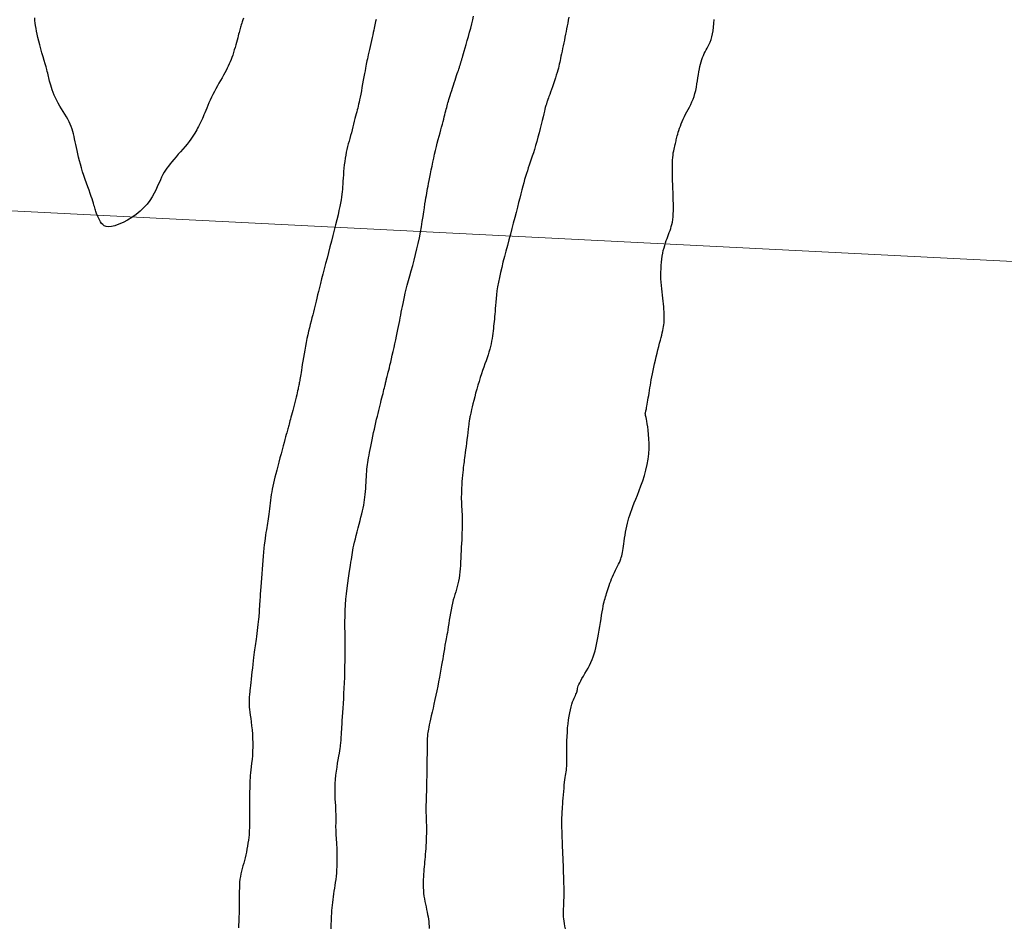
# Model space of a CAD drawing. Header units: millimetres. Extents: x 32690613 to 32693367, y 5343692 to 5344708.
# Tile 117 of 256: x 32692233 to 32692254, y 5344075 to 5344095. Entities that reach past the tile are written whole.
import ezdxf

# ---------------------------------------------------------------- set-up
doc = ezdxf.new("R2010")
doc.units = ezdxf.units.MM
doc.header["$LTSCALE"] = 20
doc.layers.get('0').update_dxf_attribs({"lineweight": 18})
doc.layers.get('Defpoints').update_dxf_attribs({"color": 11, "lineweight": 18})
for name, color, linetype in [('02-DGM_HL_494.50', 132, 'Continuous'), ('02-DGM_HL_495.00', 142, 'Continuous'), ('02-DGM_HL_495.50', 152, 'Continuous'), ('02-DGM_HL_496.00', 162, 'Continuous'), ('02-DGM_HL_496.50', 172, 'Continuous')]:
    doc.layers.add(name, color=color, linetype=linetype)

# ---------------------------------------------------------------- blocks, each defined once
blk = doc.blocks.new('A$C78070446')
blk.add_line((4469470.041, 5342631.206), (4470219.624, 5342563.955))

msp = doc.modelspace()

# ---------------------------------------------------------------- linework, layer by layer
at = {"layer": '02-DGM_HL_494.50', "elevation": 494.5, "flags": 128}
msp.add_lwpolyline([(32692244.688, 5344074.542), (32692244.674, 5344074.602), (32692244.664, 5344074.659), (32692244.656, 5344074.712), (32692244.65, 5344074.763), (32692244.646, 5344074.812), (32692244.644, 5344074.86), (32692244.644, 5344074.905), (32692244.644, 5344074.95), (32692244.646, 5344074.994), (32692244.647, 5344075.038), (32692244.649, 5344075.083), (32692244.651, 5344075.13), (32692244.653, 5344075.179), (32692244.655, 5344075.231), (32692244.656, 5344075.287), (32692244.657, 5344075.347), (32692244.656, 5344075.412), (32692244.655, 5344075.481), (32692244.654, 5344075.555), (32692244.652, 5344075.631), (32692244.649, 5344075.711), (32692244.646, 5344075.792), (32692244.643, 5344075.874), (32692244.64, 5344075.958), (32692244.637, 5344076.041), (32692244.633, 5344076.123), (32692244.63, 5344076.204), (32692244.627, 5344076.284), (32692244.624, 5344076.36), (32692244.621, 5344076.434), (32692244.618, 5344076.503), (32692244.616, 5344076.568), (32692244.614, 5344076.628), (32692244.612, 5344076.683), (32692244.61, 5344076.735), (32692244.608, 5344076.783), (32692244.607, 5344076.828), (32692244.606, 5344076.87), (32692244.606, 5344076.911), (32692244.607, 5344076.951), (32692244.607, 5344076.991), (32692244.609, 5344077.031), (32692244.611, 5344077.072), (32692244.613, 5344077.115), (32692244.616, 5344077.161), (32692244.619, 5344077.211), (32692244.623, 5344077.265), (32692244.627, 5344077.325), (32692244.632, 5344077.39), (32692244.637, 5344077.46), (32692244.643, 5344077.533), (32692244.648, 5344077.606), (32692244.655, 5344077.678), (32692244.661, 5344077.747), (32692244.668, 5344077.812), (32692244.675, 5344077.869), (32692244.682, 5344077.919), (32692244.689, 5344077.963), (32692244.696, 5344078.003), (32692244.702, 5344078.042), (32692244.708, 5344078.081), (32692244.713, 5344078.125), (32692244.717, 5344078.174), (32692244.719, 5344078.232), (32692244.72, 5344078.299), (32692244.721, 5344078.376), (32692244.72, 5344078.46), (32692244.72, 5344078.55), (32692244.72, 5344078.644), (32692244.721, 5344078.74), (32692244.724, 5344078.837), (32692244.729, 5344078.933), (32692244.736, 5344079.027), (32692244.745, 5344079.117), (32692244.757, 5344079.203), (32692244.769, 5344079.285), (32692244.784, 5344079.361), (32692244.799, 5344079.432), (32692244.815, 5344079.497), (32692244.831, 5344079.555), (32692244.847, 5344079.606), (32692244.864, 5344079.65), (32692244.879, 5344079.688), (32692244.894, 5344079.721), (32692244.908, 5344079.75), (32692244.92, 5344079.776), (32692244.93, 5344079.8), (32692244.939, 5344079.821), (32692244.945, 5344079.842), (32692244.949, 5344079.863), (32692244.953, 5344079.885), (32692244.958, 5344079.908), (32692244.964, 5344079.934), (32692244.974, 5344079.963), (32692244.987, 5344079.996), (32692245.005, 5344080.034), (32692245.028, 5344080.078), (32692245.056, 5344080.127), (32692245.088, 5344080.18), (32692245.122, 5344080.237), (32692245.157, 5344080.297), (32692245.192, 5344080.358), (32692245.226, 5344080.421), (32692245.257, 5344080.485), (32692245.285, 5344080.549), (32692245.309, 5344080.613), (32692245.331, 5344080.678), (32692245.35, 5344080.745), (32692245.367, 5344080.813), (32692245.383, 5344080.885), (32692245.398, 5344080.959), (32692245.413, 5344081.038), (32692245.427, 5344081.12), (32692245.441, 5344081.205), (32692245.455, 5344081.291), (32692245.468, 5344081.377), (32692245.481, 5344081.461), (32692245.494, 5344081.54), (32692245.506, 5344081.614), (32692245.518, 5344081.681), (32692245.529, 5344081.74), (32692245.539, 5344081.792), (32692245.55, 5344081.838), (32692245.56, 5344081.879), (32692245.571, 5344081.917), (32692245.581, 5344081.954), (32692245.593, 5344081.991), (32692245.605, 5344082.029), (32692245.617, 5344082.07), (32692245.631, 5344082.113), (32692245.646, 5344082.158), (32692245.662, 5344082.205), (32692245.679, 5344082.253), (32692245.697, 5344082.302), (32692245.716, 5344082.351), (32692245.737, 5344082.4), (32692245.759, 5344082.449), (32692245.782, 5344082.497), (32692245.805, 5344082.544), (32692245.828, 5344082.59), (32692245.851, 5344082.635), (32692245.872, 5344082.678), (32692245.891, 5344082.719), (32692245.908, 5344082.758), (32692245.922, 5344082.796), (32692245.934, 5344082.831), (32692245.944, 5344082.867), (32692245.952, 5344082.904), (32692245.96, 5344082.942), (32692245.967, 5344082.984), (32692245.973, 5344083.029), (32692245.98, 5344083.079), (32692245.988, 5344083.135), (32692245.997, 5344083.196), (32692246.007, 5344083.261), (32692246.018, 5344083.328), (32692246.029, 5344083.396), (32692246.042, 5344083.464), (32692246.056, 5344083.531), (32692246.07, 5344083.596), (32692246.086, 5344083.658), (32692246.104, 5344083.718), (32692246.123, 5344083.777), (32692246.144, 5344083.838), (32692246.167, 5344083.902), (32692246.194, 5344083.971), (32692246.223, 5344084.046), (32692246.256, 5344084.129), (32692246.293, 5344084.222), (32692246.332, 5344084.323), (32692246.372, 5344084.431), (32692246.412, 5344084.544), (32692246.449, 5344084.662), (32692246.483, 5344084.782), (32692246.511, 5344084.903), (32692246.533, 5344085.024), (32692246.547, 5344085.144), (32692246.554, 5344085.26), (32692246.555, 5344085.372), (32692246.551, 5344085.479), (32692246.544, 5344085.577), (32692246.535, 5344085.668), (32692246.524, 5344085.748), (32692246.513, 5344085.816), (32692246.504, 5344085.872), (32692246.495, 5344085.916), (32692246.488, 5344085.951), (32692246.482, 5344085.978), (32692246.477, 5344085.998), (32692246.473, 5344086.014), (32692246.471, 5344086.026), (32692246.47, 5344086.037), (32692246.47, 5344086.047), (32692246.472, 5344086.058), (32692246.474, 5344086.071), (32692246.478, 5344086.086), (32692246.482, 5344086.103), (32692246.487, 5344086.123), (32692246.493, 5344086.148), (32692246.499, 5344086.177), (32692246.506, 5344086.211), (32692246.513, 5344086.25), (32692246.521, 5344086.293), (32692246.529, 5344086.34), (32692246.537, 5344086.39), (32692246.546, 5344086.442), (32692246.555, 5344086.498), (32692246.564, 5344086.555), (32692246.573, 5344086.613), (32692246.583, 5344086.673), (32692246.593, 5344086.735), (32692246.604, 5344086.798), (32692246.616, 5344086.864), (32692246.629, 5344086.932), (32692246.643, 5344087.003), (32692246.659, 5344087.077), (32692246.676, 5344087.153), (32692246.694, 5344087.232), (32692246.713, 5344087.311), (32692246.732, 5344087.39), (32692246.751, 5344087.467), (32692246.77, 5344087.542), (32692246.789, 5344087.613), (32692246.806, 5344087.679), (32692246.821, 5344087.74), (32692246.835, 5344087.795), (32692246.847, 5344087.846), (32692246.858, 5344087.893), (32692246.868, 5344087.939), (32692246.876, 5344087.983), (32692246.882, 5344088.026), (32692246.887, 5344088.07), (32692246.89, 5344088.115), (32692246.892, 5344088.162), (32692246.892, 5344088.21), (32692246.891, 5344088.261), (32692246.889, 5344088.314), (32692246.885, 5344088.369), (32692246.881, 5344088.427), (32692246.875, 5344088.488), (32692246.867, 5344088.551), (32692246.86, 5344088.618), (32692246.851, 5344088.687), (32692246.843, 5344088.757), (32692246.835, 5344088.83), (32692246.829, 5344088.903), (32692246.823, 5344088.978), (32692246.819, 5344089.053), (32692246.817, 5344089.128), (32692246.817, 5344089.202), (32692246.82, 5344089.276), (32692246.824, 5344089.349), (32692246.83, 5344089.42), (32692246.838, 5344089.49), (32692246.847, 5344089.557), (32692246.859, 5344089.621), (32692246.872, 5344089.683), (32692246.887, 5344089.741), (32692246.903, 5344089.797), (32692246.919, 5344089.851), (32692246.937, 5344089.902), (32692246.954, 5344089.951), (32692246.972, 5344089.998), (32692246.989, 5344090.043), (32692247.006, 5344090.087), (32692247.022, 5344090.13), (32692247.037, 5344090.174), (32692247.05, 5344090.219), (32692247.063, 5344090.266), (32692247.073, 5344090.316), (32692247.082, 5344090.371), (32692247.089, 5344090.431), (32692247.093, 5344090.497), (32692247.096, 5344090.568), (32692247.096, 5344090.643), (32692247.096, 5344090.723), (32692247.094, 5344090.806), (32692247.092, 5344090.891), (32692247.089, 5344090.977), (32692247.085, 5344091.065), (32692247.082, 5344091.152), (32692247.079, 5344091.238), (32692247.076, 5344091.323), (32692247.074, 5344091.406), (32692247.073, 5344091.486), (32692247.073, 5344091.561), (32692247.074, 5344091.632), (32692247.077, 5344091.698), (32692247.082, 5344091.758), (32692247.088, 5344091.812), (32692247.095, 5344091.861), (32692247.103, 5344091.905), (32692247.112, 5344091.945), (32692247.12, 5344091.981), (32692247.128, 5344092.014), (32692247.136, 5344092.045), (32692247.143, 5344092.074), (32692247.149, 5344092.101), (32692247.155, 5344092.127), (32692247.161, 5344092.154), (32692247.167, 5344092.182), (32692247.175, 5344092.212), (32692247.183, 5344092.245), (32692247.193, 5344092.281), (32692247.205, 5344092.321), (32692247.219, 5344092.364), (32692247.235, 5344092.411), (32692247.253, 5344092.46), (32692247.272, 5344092.511), (32692247.294, 5344092.564), (32692247.317, 5344092.617), (32692247.343, 5344092.67), (32692247.37, 5344092.723), (32692247.398, 5344092.776), (32692247.427, 5344092.83), (32692247.456, 5344092.884), (32692247.484, 5344092.94), (32692247.511, 5344092.998), (32692247.536, 5344093.059), (32692247.558, 5344093.122), (32692247.578, 5344093.189), (32692247.594, 5344093.257), (32692247.609, 5344093.328), (32692247.621, 5344093.399), (32692247.633, 5344093.47), (32692247.644, 5344093.54), (32692247.654, 5344093.608), (32692247.665, 5344093.672), (32692247.676, 5344093.734), (32692247.688, 5344093.791), (32692247.701, 5344093.845), (32692247.715, 5344093.896), (32692247.731, 5344093.945), (32692247.747, 5344093.991), (32692247.766, 5344094.035), (32692247.785, 5344094.077), (32692247.806, 5344094.118), (32692247.829, 5344094.158), (32692247.851, 5344094.199), (32692247.874, 5344094.241), (32692247.897, 5344094.287), (32692247.918, 5344094.336), (32692247.938, 5344094.39), (32692247.955, 5344094.45), (32692247.97, 5344094.516), (32692247.983, 5344094.589), (32692247.994, 5344094.668), (32692248.003, 5344094.752), (32692248.01, 5344094.841)], dxfattribs=at)
at = {"layer": '02-DGM_HL_495.00', "elevation": 495, "flags": 128}
msp.add_lwpolyline([(32692244.765, 5344094.89), (32692244.75, 5344094.822), (32692244.737, 5344094.757), (32692244.725, 5344094.694), (32692244.713, 5344094.632), (32692244.701, 5344094.57), (32692244.689, 5344094.508), (32692244.676, 5344094.444), (32692244.663, 5344094.38), (32692244.649, 5344094.315), (32692244.636, 5344094.251), (32692244.623, 5344094.189), (32692244.61, 5344094.129), (32692244.598, 5344094.072), (32692244.587, 5344094.02), (32692244.577, 5344093.971), (32692244.568, 5344093.926), (32692244.559, 5344093.883), (32692244.55, 5344093.841), (32692244.54, 5344093.798), (32692244.528, 5344093.754), (32692244.515, 5344093.706), (32692244.5, 5344093.653), (32692244.481, 5344093.595), (32692244.461, 5344093.533), (32692244.439, 5344093.468), (32692244.417, 5344093.402), (32692244.395, 5344093.338), (32692244.373, 5344093.276), (32692244.353, 5344093.218), (32692244.335, 5344093.167), (32692244.319, 5344093.123), (32692244.307, 5344093.087), (32692244.296, 5344093.056), (32692244.287, 5344093.031), (32692244.28, 5344093.01), (32692244.274, 5344092.992), (32692244.269, 5344092.977), (32692244.264, 5344092.964), (32692244.26, 5344092.951), (32692244.256, 5344092.937), (32692244.251, 5344092.921), (32692244.245, 5344092.9), (32692244.237, 5344092.873), (32692244.228, 5344092.837), (32692244.217, 5344092.792), (32692244.203, 5344092.735), (32692244.186, 5344092.666), (32692244.167, 5344092.586), (32692244.145, 5344092.497), (32692244.122, 5344092.403), (32692244.097, 5344092.306), (32692244.072, 5344092.209), (32692244.046, 5344092.113), (32692244.021, 5344092.023), (32692243.995, 5344091.938), (32692243.971, 5344091.86), (32692243.947, 5344091.788), (32692243.923, 5344091.719), (32692243.9, 5344091.653), (32692243.878, 5344091.589), (32692243.857, 5344091.527), (32692243.836, 5344091.464), (32692243.816, 5344091.4), (32692243.796, 5344091.334), (32692243.776, 5344091.265), (32692243.756, 5344091.193), (32692243.736, 5344091.116), (32692243.715, 5344091.035), (32692243.692, 5344090.948), (32692243.668, 5344090.854), (32692243.642, 5344090.753), (32692243.614, 5344090.646), (32692243.585, 5344090.534), (32692243.555, 5344090.417), (32692243.523, 5344090.296), (32692243.491, 5344090.172), (32692243.458, 5344090.047), (32692243.424, 5344089.921), (32692243.39, 5344089.794), (32692243.357, 5344089.669), (32692243.324, 5344089.545), (32692243.292, 5344089.423), (32692243.263, 5344089.304), (32692243.235, 5344089.189), (32692243.211, 5344089.079), (32692243.189, 5344088.973), (32692243.172, 5344088.874), (32692243.157, 5344088.78), (32692243.146, 5344088.692), (32692243.137, 5344088.609), (32692243.13, 5344088.531), (32692243.124, 5344088.458), (32692243.119, 5344088.389), (32692243.115, 5344088.324), (32692243.11, 5344088.263), (32692243.106, 5344088.206), (32692243.101, 5344088.15), (32692243.096, 5344088.097), (32692243.09, 5344088.045), (32692243.084, 5344087.993), (32692243.078, 5344087.941), (32692243.071, 5344087.888), (32692243.064, 5344087.833), (32692243.056, 5344087.777), (32692243.047, 5344087.72), (32692243.037, 5344087.661), (32692243.025, 5344087.601), (32692243.012, 5344087.54), (32692242.996, 5344087.478), (32692242.979, 5344087.415), (32692242.959, 5344087.351), (32692242.938, 5344087.286), (32692242.914, 5344087.22), (32692242.889, 5344087.151), (32692242.864, 5344087.08), (32692242.837, 5344087.006), (32692242.81, 5344086.928), (32692242.783, 5344086.847), (32692242.757, 5344086.761), (32692242.731, 5344086.673), (32692242.706, 5344086.584), (32692242.682, 5344086.497), (32692242.66, 5344086.412), (32692242.639, 5344086.331), (32692242.621, 5344086.258), (32692242.605, 5344086.192), (32692242.592, 5344086.136), (32692242.581, 5344086.089), (32692242.572, 5344086.05), (32692242.565, 5344086.019), (32692242.559, 5344085.993), (32692242.555, 5344085.972), (32692242.552, 5344085.955), (32692242.549, 5344085.942), (32692242.546, 5344085.93), (32692242.544, 5344085.918), (32692242.541, 5344085.905), (32692242.539, 5344085.888), (32692242.535, 5344085.866), (32692242.531, 5344085.837), (32692242.527, 5344085.799), (32692242.521, 5344085.751), (32692242.514, 5344085.691), (32692242.506, 5344085.621), (32692242.497, 5344085.545), (32692242.488, 5344085.465), (32692242.478, 5344085.384), (32692242.469, 5344085.304), (32692242.459, 5344085.229), (32692242.451, 5344085.162), (32692242.443, 5344085.104), (32692242.436, 5344085.053), (32692242.429, 5344085.009), (32692242.423, 5344084.967), (32692242.417, 5344084.927), (32692242.411, 5344084.885), (32692242.405, 5344084.84), (32692242.4, 5344084.789), (32692242.394, 5344084.73), (32692242.388, 5344084.665), (32692242.382, 5344084.596), (32692242.377, 5344084.523), (32692242.373, 5344084.45), (32692242.369, 5344084.377), (32692242.365, 5344084.307), (32692242.363, 5344084.242), (32692242.362, 5344084.182), (32692242.362, 5344084.128), (32692242.363, 5344084.079), (32692242.365, 5344084.033), (32692242.367, 5344083.992), (32692242.369, 5344083.952), (32692242.372, 5344083.914), (32692242.374, 5344083.877), (32692242.376, 5344083.841), (32692242.378, 5344083.804), (32692242.38, 5344083.765), (32692242.381, 5344083.724), (32692242.382, 5344083.679), (32692242.382, 5344083.631), (32692242.381, 5344083.577), (32692242.38, 5344083.518), (32692242.378, 5344083.452), (32692242.376, 5344083.381), (32692242.373, 5344083.305), (32692242.37, 5344083.225), (32692242.366, 5344083.143), (32692242.362, 5344083.06), (32692242.358, 5344082.976), (32692242.354, 5344082.893), (32692242.351, 5344082.811), (32692242.346, 5344082.732), (32692242.342, 5344082.654), (32692242.336, 5344082.579), (32692242.33, 5344082.506), (32692242.322, 5344082.436), (32692242.312, 5344082.369), (32692242.301, 5344082.304), (32692242.287, 5344082.243), (32692242.272, 5344082.183), (32692242.255, 5344082.124), (32692242.237, 5344082.066), (32692242.219, 5344082.007), (32692242.2, 5344081.945), (32692242.182, 5344081.881), (32692242.165, 5344081.813), (32692242.148, 5344081.74), (32692242.133, 5344081.664), (32692242.119, 5344081.587), (32692242.106, 5344081.508), (32692242.093, 5344081.431), (32692242.081, 5344081.355), (32692242.07, 5344081.284), (32692242.06, 5344081.218), (32692242.05, 5344081.158), (32692242.041, 5344081.105), (32692242.032, 5344081.057), (32692242.024, 5344081.013), (32692242.016, 5344080.974), (32692242.009, 5344080.938), (32692242.003, 5344080.906), (32692241.997, 5344080.875), (32692241.992, 5344080.847), (32692241.988, 5344080.818), (32692241.983, 5344080.788), (32692241.978, 5344080.755), (32692241.972, 5344080.718), (32692241.965, 5344080.676), (32692241.957, 5344080.626), (32692241.947, 5344080.568), (32692241.936, 5344080.5), (32692241.922, 5344080.424), (32692241.907, 5344080.34), (32692241.891, 5344080.25), (32692241.873, 5344080.155), (32692241.854, 5344080.057), (32692241.834, 5344079.957), (32692241.813, 5344079.856), (32692241.792, 5344079.755), (32692241.771, 5344079.656), (32692241.75, 5344079.559), (32692241.73, 5344079.466), (32692241.71, 5344079.378), (32692241.692, 5344079.296), (32692241.675, 5344079.221), (32692241.66, 5344079.153), (32692241.647, 5344079.094), (32692241.636, 5344079.043), (32692241.627, 5344078.999), (32692241.62, 5344078.96), (32692241.614, 5344078.925), (32692241.61, 5344078.892), (32692241.606, 5344078.862), (32692241.604, 5344078.831), (32692241.601, 5344078.8), (32692241.6, 5344078.768), (32692241.598, 5344078.732), (32692241.598, 5344078.694), (32692241.597, 5344078.651), (32692241.596, 5344078.604), (32692241.596, 5344078.551), (32692241.596, 5344078.492), (32692241.596, 5344078.426), (32692241.595, 5344078.354), (32692241.595, 5344078.277), (32692241.594, 5344078.196), (32692241.593, 5344078.113), (32692241.592, 5344078.027), (32692241.59, 5344077.94), (32692241.588, 5344077.854), (32692241.586, 5344077.77), (32692241.584, 5344077.686), (32692241.581, 5344077.605), (32692241.578, 5344077.527), (32692241.576, 5344077.451), (32692241.574, 5344077.379), (32692241.573, 5344077.31), (32692241.572, 5344077.245), (32692241.572, 5344077.185), (32692241.573, 5344077.128), (32692241.575, 5344077.073), (32692241.576, 5344077.019), (32692241.578, 5344076.966), (32692241.58, 5344076.912), (32692241.581, 5344076.856), (32692241.582, 5344076.798), (32692241.582, 5344076.735), (32692241.581, 5344076.67), (32692241.579, 5344076.603), (32692241.577, 5344076.534), (32692241.574, 5344076.465), (32692241.571, 5344076.397), (32692241.567, 5344076.33), (32692241.563, 5344076.266), (32692241.558, 5344076.205), (32692241.553, 5344076.147), (32692241.548, 5344076.09), (32692241.542, 5344076.035), (32692241.537, 5344075.981), (32692241.532, 5344075.927), (32692241.527, 5344075.873), (32692241.522, 5344075.818), (32692241.518, 5344075.761), (32692241.514, 5344075.703), (32692241.511, 5344075.643), (32692241.51, 5344075.583), (32692241.51, 5344075.522), (32692241.511, 5344075.46), (32692241.515, 5344075.398), (32692241.521, 5344075.335), (32692241.528, 5344075.273), (32692241.538, 5344075.211), (32692241.549, 5344075.15), (32692241.562, 5344075.089), (32692241.574, 5344075.03), (32692241.587, 5344074.972), (32692241.599, 5344074.915), (32692241.61, 5344074.86), (32692241.619, 5344074.807), (32692241.627, 5344074.755), (32692241.634, 5344074.704), (32692241.64, 5344074.652), (32692241.644, 5344074.6), (32692241.647, 5344074.545)], dxfattribs=at)
at = {"layer": '02-DGM_HL_495.50', "elevation": 495.5, "flags": 128}
msp.add_lwpolyline([(32692239.454, 5344074.541), (32692239.457, 5344074.597), (32692239.459, 5344074.653), (32692239.461, 5344074.71), (32692239.463, 5344074.767), (32692239.466, 5344074.826), (32692239.469, 5344074.885), (32692239.473, 5344074.946), (32692239.478, 5344075.007), (32692239.484, 5344075.069), (32692239.491, 5344075.131), (32692239.498, 5344075.194), (32692239.507, 5344075.257), (32692239.516, 5344075.32), (32692239.526, 5344075.383), (32692239.536, 5344075.447), (32692239.546, 5344075.511), (32692239.556, 5344075.577), (32692239.565, 5344075.644), (32692239.573, 5344075.713), (32692239.58, 5344075.784), (32692239.586, 5344075.856), (32692239.59, 5344075.93), (32692239.592, 5344076.005), (32692239.593, 5344076.079), (32692239.593, 5344076.152), (32692239.592, 5344076.223), (32692239.591, 5344076.291), (32692239.588, 5344076.356), (32692239.585, 5344076.416), (32692239.582, 5344076.472), (32692239.578, 5344076.525), (32692239.575, 5344076.575), (32692239.571, 5344076.623), (32692239.568, 5344076.669), (32692239.566, 5344076.714), (32692239.565, 5344076.758), (32692239.564, 5344076.802), (32692239.564, 5344076.846), (32692239.565, 5344076.892), (32692239.566, 5344076.939), (32692239.567, 5344076.988), (32692239.567, 5344077.041), (32692239.566, 5344077.097), (32692239.564, 5344077.157), (32692239.561, 5344077.222), (32692239.557, 5344077.291), (32692239.552, 5344077.364), (32692239.548, 5344077.442), (32692239.545, 5344077.522), (32692239.544, 5344077.606), (32692239.544, 5344077.693), (32692239.548, 5344077.783), (32692239.554, 5344077.874), (32692239.564, 5344077.967), (32692239.575, 5344078.059), (32692239.588, 5344078.148), (32692239.601, 5344078.235), (32692239.614, 5344078.316), (32692239.627, 5344078.391), (32692239.639, 5344078.459), (32692239.648, 5344078.517), (32692239.656, 5344078.568), (32692239.662, 5344078.611), (32692239.667, 5344078.648), (32692239.671, 5344078.681), (32692239.674, 5344078.709), (32692239.677, 5344078.735), (32692239.678, 5344078.759), (32692239.68, 5344078.782), (32692239.681, 5344078.807), (32692239.683, 5344078.833), (32692239.685, 5344078.863), (32692239.687, 5344078.897), (32692239.689, 5344078.938), (32692239.692, 5344078.987), (32692239.696, 5344079.045), (32692239.7, 5344079.112), (32692239.705, 5344079.19), (32692239.711, 5344079.275), (32692239.717, 5344079.369), (32692239.723, 5344079.468), (32692239.73, 5344079.574), (32692239.736, 5344079.684), (32692239.742, 5344079.797), (32692239.748, 5344079.913), (32692239.753, 5344080.032), (32692239.758, 5344080.152), (32692239.762, 5344080.274), (32692239.765, 5344080.397), (32692239.767, 5344080.521), (32692239.769, 5344080.646), (32692239.769, 5344080.771), (32692239.768, 5344080.896), (32692239.767, 5344081.021), (32692239.766, 5344081.146), (32692239.765, 5344081.271), (32692239.765, 5344081.396), (32692239.767, 5344081.522), (32692239.771, 5344081.647), (32692239.778, 5344081.772), (32692239.787, 5344081.897), (32692239.8, 5344082.021), (32692239.814, 5344082.142), (32692239.829, 5344082.259), (32692239.845, 5344082.369), (32692239.861, 5344082.472), (32692239.875, 5344082.566), (32692239.888, 5344082.65), (32692239.898, 5344082.722), (32692239.907, 5344082.784), (32692239.915, 5344082.84), (32692239.922, 5344082.891), (32692239.93, 5344082.941), (32692239.939, 5344082.991), (32692239.95, 5344083.045), (32692239.963, 5344083.104), (32692239.978, 5344083.171), (32692239.997, 5344083.245), (32692240.017, 5344083.323), (32692240.038, 5344083.405), (32692240.06, 5344083.488), (32692240.082, 5344083.571), (32692240.103, 5344083.652), (32692240.122, 5344083.73), (32692240.14, 5344083.802), (32692240.156, 5344083.869), (32692240.17, 5344083.934), (32692240.182, 5344083.995), (32692240.193, 5344084.056), (32692240.202, 5344084.115), (32692240.21, 5344084.176), (32692240.217, 5344084.237), (32692240.223, 5344084.301), (32692240.228, 5344084.367), (32692240.232, 5344084.433), (32692240.236, 5344084.5), (32692240.24, 5344084.565), (32692240.244, 5344084.629), (32692240.247, 5344084.69), (32692240.251, 5344084.749), (32692240.256, 5344084.803), (32692240.261, 5344084.854), (32692240.268, 5344084.904), (32692240.275, 5344084.953), (32692240.283, 5344085.004), (32692240.292, 5344085.056), (32692240.302, 5344085.112), (32692240.314, 5344085.172), (32692240.327, 5344085.238), (32692240.341, 5344085.308), (32692240.356, 5344085.382), (32692240.372, 5344085.459), (32692240.389, 5344085.537), (32692240.405, 5344085.616), (32692240.422, 5344085.694), (32692240.439, 5344085.77), (32692240.456, 5344085.843), (32692240.472, 5344085.914), (32692240.488, 5344085.982), (32692240.503, 5344086.047), (32692240.519, 5344086.111), (32692240.533, 5344086.171), (32692240.548, 5344086.23), (32692240.562, 5344086.287), (32692240.576, 5344086.342), (32692240.589, 5344086.395), (32692240.602, 5344086.445), (32692240.614, 5344086.493), (32692240.625, 5344086.538), (32692240.635, 5344086.579), (32692240.644, 5344086.617), (32692240.653, 5344086.65), (32692240.66, 5344086.68), (32692240.666, 5344086.706), (32692240.671, 5344086.729), (32692240.676, 5344086.75), (32692240.681, 5344086.77), (32692240.685, 5344086.789), (32692240.69, 5344086.808), (32692240.695, 5344086.828), (32692240.701, 5344086.849), (32692240.707, 5344086.873), (32692240.714, 5344086.901), (32692240.722, 5344086.932), (32692240.732, 5344086.969), (32692240.742, 5344087.013), (32692240.755, 5344087.063), (32692240.769, 5344087.122), (32692240.785, 5344087.189), (32692240.802, 5344087.264), (32692240.821, 5344087.344), (32692240.84, 5344087.429), (32692240.859, 5344087.515), (32692240.879, 5344087.601), (32692240.897, 5344087.686), (32692240.915, 5344087.768), (32692240.931, 5344087.845), (32692240.946, 5344087.917), (32692240.96, 5344087.986), (32692240.973, 5344088.053), (32692240.986, 5344088.117), (32692240.998, 5344088.18), (32692241.01, 5344088.242), (32692241.022, 5344088.305), (32692241.034, 5344088.369), (32692241.047, 5344088.434), (32692241.06, 5344088.502), (32692241.075, 5344088.573), (32692241.092, 5344088.649), (32692241.111, 5344088.73), (32692241.132, 5344088.816), (32692241.156, 5344088.91), (32692241.183, 5344089.01), (32692241.212, 5344089.117), (32692241.244, 5344089.229), (32692241.276, 5344089.346), (32692241.308, 5344089.467), (32692241.34, 5344089.59), (32692241.371, 5344089.716), (32692241.4, 5344089.842), (32692241.426, 5344089.967), (32692241.449, 5344090.092), (32692241.471, 5344090.213), (32692241.49, 5344090.33), (32692241.507, 5344090.44), (32692241.523, 5344090.543), (32692241.537, 5344090.637), (32692241.549, 5344090.721), (32692241.56, 5344090.793), (32692241.571, 5344090.856), (32692241.581, 5344090.912), (32692241.59, 5344090.964), (32692241.6, 5344091.014), (32692241.61, 5344091.064), (32692241.62, 5344091.118), (32692241.632, 5344091.177), (32692241.645, 5344091.244), (32692241.659, 5344091.318), (32692241.674, 5344091.397), (32692241.69, 5344091.481), (32692241.708, 5344091.568), (32692241.726, 5344091.656), (32692241.745, 5344091.745), (32692241.764, 5344091.832), (32692241.785, 5344091.918), (32692241.805, 5344092.001), (32692241.826, 5344092.081), (32692241.846, 5344092.159), (32692241.867, 5344092.233), (32692241.886, 5344092.305), (32692241.905, 5344092.373), (32692241.923, 5344092.438), (32692241.939, 5344092.5), (32692241.955, 5344092.558), (32692241.969, 5344092.612), (32692241.982, 5344092.664), (32692241.994, 5344092.712), (32692242.005, 5344092.757), (32692242.015, 5344092.799), (32692242.025, 5344092.839), (32692242.035, 5344092.876), (32692242.044, 5344092.911), (32692242.053, 5344092.945), (32692242.063, 5344092.98), (32692242.073, 5344093.016), (32692242.085, 5344093.054), (32692242.098, 5344093.096), (32692242.112, 5344093.143), (32692242.129, 5344093.195), (32692242.147, 5344093.251), (32692242.166, 5344093.309), (32692242.185, 5344093.369), (32692242.205, 5344093.428), (32692242.224, 5344093.485), (32692242.242, 5344093.539), (32692242.258, 5344093.588), (32692242.272, 5344093.631), (32692242.285, 5344093.668), (32692242.296, 5344093.7), (32692242.305, 5344093.727), (32692242.313, 5344093.75), (32692242.319, 5344093.77), (32692242.325, 5344093.787), (32692242.33, 5344093.802), (32692242.334, 5344093.816), (32692242.337, 5344093.828), (32692242.341, 5344093.839), (32692242.344, 5344093.85), (32692242.347, 5344093.86), (32692242.349, 5344093.87), (32692242.353, 5344093.881), (32692242.356, 5344093.892), (32692242.359, 5344093.905), (32692242.364, 5344093.92), (32692242.37, 5344093.939), (32692242.377, 5344093.962), (32692242.386, 5344093.992), (32692242.397, 5344094.03), (32692242.411, 5344094.077), (32692242.428, 5344094.135), (32692242.448, 5344094.204), (32692242.471, 5344094.282), (32692242.495, 5344094.368), (32692242.521, 5344094.459), (32692242.547, 5344094.553), (32692242.572, 5344094.648), (32692242.595, 5344094.741), (32692242.617, 5344094.83), (32692242.635, 5344094.914)], dxfattribs=at)
at = {"layer": '02-DGM_HL_496.00', "elevation": 496, "flags": 128}
msp.add_lwpolyline([(32692240.458, 5344094.837), (32692240.449, 5344094.795), (32692240.44, 5344094.757), (32692240.432, 5344094.721), (32692240.424, 5344094.684), (32692240.415, 5344094.644), (32692240.406, 5344094.601), (32692240.395, 5344094.552), (32692240.383, 5344094.496), (32692240.369, 5344094.434), (32692240.355, 5344094.368), (32692240.34, 5344094.301), (32692240.325, 5344094.233), (32692240.311, 5344094.168), (32692240.297, 5344094.106), (32692240.285, 5344094.05), (32692240.274, 5344094.002), (32692240.265, 5344093.959), (32692240.256, 5344093.919), (32692240.248, 5344093.88), (32692240.24, 5344093.841), (32692240.232, 5344093.798), (32692240.223, 5344093.751), (32692240.213, 5344093.695), (32692240.201, 5344093.631), (32692240.188, 5344093.559), (32692240.174, 5344093.482), (32692240.159, 5344093.402), (32692240.144, 5344093.322), (32692240.13, 5344093.244), (32692240.116, 5344093.17), (32692240.103, 5344093.103), (32692240.09, 5344093.044), (32692240.079, 5344092.992), (32692240.069, 5344092.946), (32692240.058, 5344092.904), (32692240.048, 5344092.863), (32692240.037, 5344092.822), (32692240.026, 5344092.779), (32692240.014, 5344092.733), (32692240.001, 5344092.682), (32692239.987, 5344092.626), (32692239.972, 5344092.567), (32692239.957, 5344092.505), (32692239.94, 5344092.441), (32692239.924, 5344092.376), (32692239.907, 5344092.311), (32692239.89, 5344092.247), (32692239.872, 5344092.185), (32692239.855, 5344092.124), (32692239.839, 5344092.063), (32692239.823, 5344092.002), (32692239.807, 5344091.94), (32692239.793, 5344091.876), (32692239.78, 5344091.811), (32692239.768, 5344091.742), (32692239.758, 5344091.671), (32692239.748, 5344091.597), (32692239.741, 5344091.522), (32692239.734, 5344091.447), (32692239.728, 5344091.372), (32692239.723, 5344091.3), (32692239.719, 5344091.231), (32692239.715, 5344091.166), (32692239.711, 5344091.105), (32692239.707, 5344091.048), (32692239.702, 5344090.992), (32692239.696, 5344090.936), (32692239.689, 5344090.876), (32692239.679, 5344090.813), (32692239.667, 5344090.742), (32692239.651, 5344090.663), (32692239.631, 5344090.574), (32692239.609, 5344090.475), (32692239.583, 5344090.369), (32692239.555, 5344090.256), (32692239.526, 5344090.138), (32692239.494, 5344090.016), (32692239.462, 5344089.891), (32692239.429, 5344089.765), (32692239.397, 5344089.638), (32692239.364, 5344089.513), (32692239.332, 5344089.391), (32692239.301, 5344089.272), (32692239.271, 5344089.157), (32692239.244, 5344089.048), (32692239.218, 5344088.946), (32692239.194, 5344088.853), (32692239.173, 5344088.768), (32692239.154, 5344088.691), (32692239.137, 5344088.62), (32692239.121, 5344088.554), (32692239.107, 5344088.492), (32692239.092, 5344088.431), (32692239.077, 5344088.37), (32692239.061, 5344088.308), (32692239.045, 5344088.243), (32692239.027, 5344088.176), (32692239.009, 5344088.106), (32692238.991, 5344088.033), (32692238.972, 5344087.958), (32692238.953, 5344087.88), (32692238.934, 5344087.799), (32692238.916, 5344087.716), (32692238.899, 5344087.631), (32692238.882, 5344087.544), (32692238.866, 5344087.457), (32692238.851, 5344087.372), (32692238.837, 5344087.29), (32692238.824, 5344087.211), (32692238.812, 5344087.138), (32692238.801, 5344087.071), (32692238.792, 5344087.012), (32692238.784, 5344086.96), (32692238.776, 5344086.914), (32692238.77, 5344086.874), (32692238.764, 5344086.838), (32692238.759, 5344086.806), (32692238.754, 5344086.777), (32692238.749, 5344086.751), (32692238.745, 5344086.725), (32692238.74, 5344086.7), (32692238.735, 5344086.675), (32692238.73, 5344086.648), (32692238.723, 5344086.619), (32692238.716, 5344086.586), (32692238.708, 5344086.549), (32692238.698, 5344086.507), (32692238.686, 5344086.459), (32692238.673, 5344086.406), (32692238.659, 5344086.35), (32692238.645, 5344086.291), (32692238.63, 5344086.231), (32692238.614, 5344086.172), (32692238.6, 5344086.114), (32692238.585, 5344086.059), (32692238.572, 5344086.008), (32692238.559, 5344085.961), (32692238.547, 5344085.918), (32692238.536, 5344085.878), (32692238.526, 5344085.842), (32692238.517, 5344085.809), (32692238.508, 5344085.778), (32692238.5, 5344085.751), (32692238.493, 5344085.725), (32692238.487, 5344085.7), (32692238.48, 5344085.674), (32692238.472, 5344085.645), (32692238.463, 5344085.612), (32692238.453, 5344085.572), (32692238.44, 5344085.524), (32692238.424, 5344085.467), (32692238.406, 5344085.398), (32692238.384, 5344085.32), (32692238.361, 5344085.235), (32692238.337, 5344085.145), (32692238.312, 5344085.052), (32692238.287, 5344084.959), (32692238.262, 5344084.868), (32692238.24, 5344084.781), (32692238.219, 5344084.7), (32692238.2, 5344084.625), (32692238.183, 5344084.554), (32692238.167, 5344084.486), (32692238.153, 5344084.421), (32692238.141, 5344084.358), (32692238.13, 5344084.296), (32692238.12, 5344084.233), (32692238.111, 5344084.17), (32692238.103, 5344084.106), (32692238.095, 5344084.042), (32692238.088, 5344083.979), (32692238.081, 5344083.917), (32692238.074, 5344083.857), (32692238.067, 5344083.799), (32692238.06, 5344083.744), (32692238.053, 5344083.692), (32692238.045, 5344083.642), (32692238.036, 5344083.594), (32692238.027, 5344083.546), (32692238.018, 5344083.496), (32692238.009, 5344083.444), (32692238, 5344083.389), (32692237.991, 5344083.329), (32692237.982, 5344083.263), (32692237.973, 5344083.192), (32692237.964, 5344083.115), (32692237.955, 5344083.034), (32692237.946, 5344082.948), (32692237.938, 5344082.858), (32692237.929, 5344082.765), (32692237.921, 5344082.668), (32692237.913, 5344082.569), (32692237.905, 5344082.468), (32692237.898, 5344082.368), (32692237.89, 5344082.271), (32692237.884, 5344082.178), (32692237.878, 5344082.091), (32692237.872, 5344082.013), (32692237.868, 5344081.944), (32692237.864, 5344081.887), (32692237.861, 5344081.841), (32692237.858, 5344081.803), (32692237.856, 5344081.773), (32692237.855, 5344081.749), (32692237.854, 5344081.73), (32692237.853, 5344081.714), (32692237.852, 5344081.7), (32692237.852, 5344081.686), (32692237.852, 5344081.671), (32692237.851, 5344081.654), (32692237.85, 5344081.634), (32692237.848, 5344081.61), (32692237.846, 5344081.581), (32692237.843, 5344081.545), (32692237.838, 5344081.502), (32692237.833, 5344081.451), (32692237.826, 5344081.393), (32692237.819, 5344081.331), (32692237.811, 5344081.265), (32692237.803, 5344081.198), (32692237.795, 5344081.132), (32692237.787, 5344081.069), (32692237.78, 5344081.01), (32692237.772, 5344080.956), (32692237.766, 5344080.907), (32692237.759, 5344080.86), (32692237.753, 5344080.814), (32692237.746, 5344080.766), (32692237.74, 5344080.715), (32692237.732, 5344080.658), (32692237.724, 5344080.595), (32692237.716, 5344080.523), (32692237.707, 5344080.445), (32692237.697, 5344080.362), (32692237.688, 5344080.278), (32692237.678, 5344080.194), (32692237.669, 5344080.113), (32692237.661, 5344080.038), (32692237.654, 5344079.97), (32692237.647, 5344079.913), (32692237.642, 5344079.863), (32692237.637, 5344079.822), (32692237.634, 5344079.787), (32692237.631, 5344079.756), (32692237.628, 5344079.729), (32692237.627, 5344079.704), (32692237.625, 5344079.68), (32692237.624, 5344079.656), (32692237.623, 5344079.63), (32692237.623, 5344079.601), (32692237.624, 5344079.568), (32692237.626, 5344079.531), (32692237.629, 5344079.488), (32692237.634, 5344079.438), (32692237.641, 5344079.38), (32692237.649, 5344079.313), (32692237.659, 5344079.239), (32692237.669, 5344079.158), (32692237.68, 5344079.072), (32692237.689, 5344078.981), (32692237.697, 5344078.887), (32692237.703, 5344078.792), (32692237.706, 5344078.695), (32692237.705, 5344078.6), (32692237.702, 5344078.505), (32692237.697, 5344078.413), (32692237.689, 5344078.324), (32692237.681, 5344078.24), (32692237.673, 5344078.16), (32692237.664, 5344078.086), (32692237.657, 5344078.02), (32692237.651, 5344077.961), (32692237.647, 5344077.907), (32692237.643, 5344077.858), (32692237.641, 5344077.812), (32692237.639, 5344077.765), (32692237.638, 5344077.718), (32692237.637, 5344077.667), (32692237.636, 5344077.61), (32692237.635, 5344077.548), (32692237.634, 5344077.48), (32692237.634, 5344077.408), (32692237.633, 5344077.334), (32692237.632, 5344077.26), (32692237.632, 5344077.187), (32692237.631, 5344077.117), (32692237.631, 5344077.051), (32692237.631, 5344076.992), (32692237.632, 5344076.937), (32692237.632, 5344076.886), (32692237.632, 5344076.837), (32692237.631, 5344076.789), (32692237.629, 5344076.741), (32692237.626, 5344076.69), (32692237.622, 5344076.637), (32692237.616, 5344076.579), (32692237.608, 5344076.518), (32692237.599, 5344076.454), (32692237.589, 5344076.388), (32692237.577, 5344076.322), (32692237.564, 5344076.255), (32692237.55, 5344076.189), (32692237.535, 5344076.125), (32692237.519, 5344076.063), (32692237.503, 5344076.003), (32692237.486, 5344075.944), (32692237.47, 5344075.886), (32692237.455, 5344075.828), (32692237.442, 5344075.769), (32692237.43, 5344075.709), (32692237.42, 5344075.647), (32692237.413, 5344075.582), (32692237.409, 5344075.516), (32692237.406, 5344075.449), (32692237.405, 5344075.381), (32692237.404, 5344075.313), (32692237.405, 5344075.245), (32692237.405, 5344075.179), (32692237.405, 5344075.116), (32692237.404, 5344075.054), (32692237.403, 5344074.995), (32692237.401, 5344074.936), (32692237.399, 5344074.878), (32692237.397, 5344074.819), (32692237.394, 5344074.759), (32692237.392, 5344074.697), (32692237.389, 5344074.631), (32692237.387, 5344074.562)], dxfattribs=at)
at = {"layer": '02-DGM_HL_496.50', "elevation": 496.5, "flags": 128}
msp.add_lwpolyline([(32692237.498, 5344094.87), (32692237.485, 5344094.828), (32692237.472, 5344094.789), (32692237.46, 5344094.753), (32692237.45, 5344094.721), (32692237.44, 5344094.691), (32692237.432, 5344094.664), (32692237.424, 5344094.636), (32692237.416, 5344094.609), (32692237.408, 5344094.58), (32692237.4, 5344094.549), (32692237.391, 5344094.514), (32692237.381, 5344094.475), (32692237.369, 5344094.43), (32692237.356, 5344094.38), (32692237.342, 5344094.327), (32692237.327, 5344094.272), (32692237.311, 5344094.215), (32692237.294, 5344094.158), (32692237.277, 5344094.101), (32692237.259, 5344094.046), (32692237.241, 5344093.994), (32692237.222, 5344093.944), (32692237.203, 5344093.895), (32692237.182, 5344093.847), (32692237.16, 5344093.799), (32692237.136, 5344093.75), (32692237.11, 5344093.7), (32692237.082, 5344093.648), (32692237.052, 5344093.594), (32692237.02, 5344093.537), (32692236.986, 5344093.478), (32692236.951, 5344093.417), (32692236.916, 5344093.355), (32692236.882, 5344093.292), (32692236.848, 5344093.229), (32692236.815, 5344093.165), (32692236.784, 5344093.102), (32692236.755, 5344093.039), (32692236.728, 5344092.977), (32692236.703, 5344092.917), (32692236.679, 5344092.86), (32692236.657, 5344092.806), (32692236.636, 5344092.756), (32692236.617, 5344092.71), (32692236.6, 5344092.669), (32692236.583, 5344092.632), (32692236.568, 5344092.599), (32692236.553, 5344092.567), (32692236.538, 5344092.537), (32692236.523, 5344092.508), (32692236.508, 5344092.478), (32692236.492, 5344092.447), (32692236.475, 5344092.414), (32692236.456, 5344092.379), (32692236.435, 5344092.341), (32692236.411, 5344092.301), (32692236.385, 5344092.258), (32692236.355, 5344092.213), (32692236.321, 5344092.165), (32692236.283, 5344092.113), (32692236.24, 5344092.059), (32692236.194, 5344092.003), (32692236.145, 5344091.945), (32692236.094, 5344091.887), (32692236.043, 5344091.829), (32692235.993, 5344091.772), (32692235.946, 5344091.716), (32692235.901, 5344091.664), (32692235.86, 5344091.615), (32692235.823, 5344091.568), (32692235.789, 5344091.522), (32692235.758, 5344091.475), (32692235.728, 5344091.427), (32692235.699, 5344091.376), (32692235.671, 5344091.321), (32692235.643, 5344091.261), (32692235.613, 5344091.194), (32692235.582, 5344091.122), (32692235.547, 5344091.045), (32692235.507, 5344090.965), (32692235.461, 5344090.883), (32692235.408, 5344090.801), (32692235.346, 5344090.719), (32692235.274, 5344090.639), (32692235.191, 5344090.561), (32692235.101, 5344090.488), (32692235.005, 5344090.421), (32692234.906, 5344090.361), (32692234.809, 5344090.309), (32692234.715, 5344090.267), (32692234.629, 5344090.236), (32692234.552, 5344090.217), (32692234.487, 5344090.212), (32692234.433, 5344090.219), (32692234.39, 5344090.235), (32692234.355, 5344090.259), (32692234.328, 5344090.288), (32692234.306, 5344090.32), (32692234.288, 5344090.353), (32692234.273, 5344090.385), (32692234.26, 5344090.414), (32692234.249, 5344090.441), (32692234.238, 5344090.465), (32692234.228, 5344090.488), (32692234.219, 5344090.511), (32692234.211, 5344090.533), (32692234.203, 5344090.555), (32692234.196, 5344090.579), (32692234.188, 5344090.604), (32692234.18, 5344090.632), (32692234.171, 5344090.663), (32692234.161, 5344090.697), (32692234.149, 5344090.737), (32692234.135, 5344090.782), (32692234.118, 5344090.833), (32692234.099, 5344090.891), (32692234.076, 5344090.956), (32692234.051, 5344091.028), (32692234.023, 5344091.105), (32692233.994, 5344091.186), (32692233.965, 5344091.269), (32692233.936, 5344091.355), (32692233.908, 5344091.44), (32692233.882, 5344091.524), (32692233.858, 5344091.607), (32692233.836, 5344091.687), (32692233.817, 5344091.764), (32692233.799, 5344091.839), (32692233.782, 5344091.911), (32692233.767, 5344091.981), (32692233.753, 5344092.047), (32692233.74, 5344092.111), (32692233.727, 5344092.172), (32692233.715, 5344092.23), (32692233.701, 5344092.286), (32692233.687, 5344092.34), (32692233.671, 5344092.394), (32692233.652, 5344092.448), (32692233.631, 5344092.501), (32692233.606, 5344092.556), (32692233.576, 5344092.612), (32692233.544, 5344092.669), (32692233.509, 5344092.727), (32692233.473, 5344092.786), (32692233.436, 5344092.846), (32692233.4, 5344092.907), (32692233.364, 5344092.968), (32692233.331, 5344093.029), (32692233.301, 5344093.09), (32692233.274, 5344093.151), (32692233.25, 5344093.21), (32692233.229, 5344093.268), (32692233.21, 5344093.322), (32692233.194, 5344093.374), (32692233.18, 5344093.421), (32692233.168, 5344093.463), (32692233.159, 5344093.501), (32692233.151, 5344093.535), (32692233.143, 5344093.567), (32692233.136, 5344093.601), (32692233.127, 5344093.637), (32692233.117, 5344093.678), (32692233.105, 5344093.725), (32692233.09, 5344093.782), (32692233.071, 5344093.849), (32692233.049, 5344093.925), (32692233.025, 5344094.007), (32692233, 5344094.093), (32692232.975, 5344094.182), (32692232.951, 5344094.27), (32692232.929, 5344094.355), (32692232.909, 5344094.436), (32692232.892, 5344094.509), (32692232.878, 5344094.577), (32692232.867, 5344094.641), (32692232.858, 5344094.701), (32692232.85, 5344094.76), (32692232.844, 5344094.817), (32692232.838, 5344094.876)], dxfattribs=at)

# ---------------------------------------------------------------- block references
at = {"layer": 'Defpoints', "rotation": 2.237485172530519}
msp.add_blockref('A$C78070446', (28434719.524, -168960.664), dxfattribs=at)

doc.saveas('drawing.dxf')
